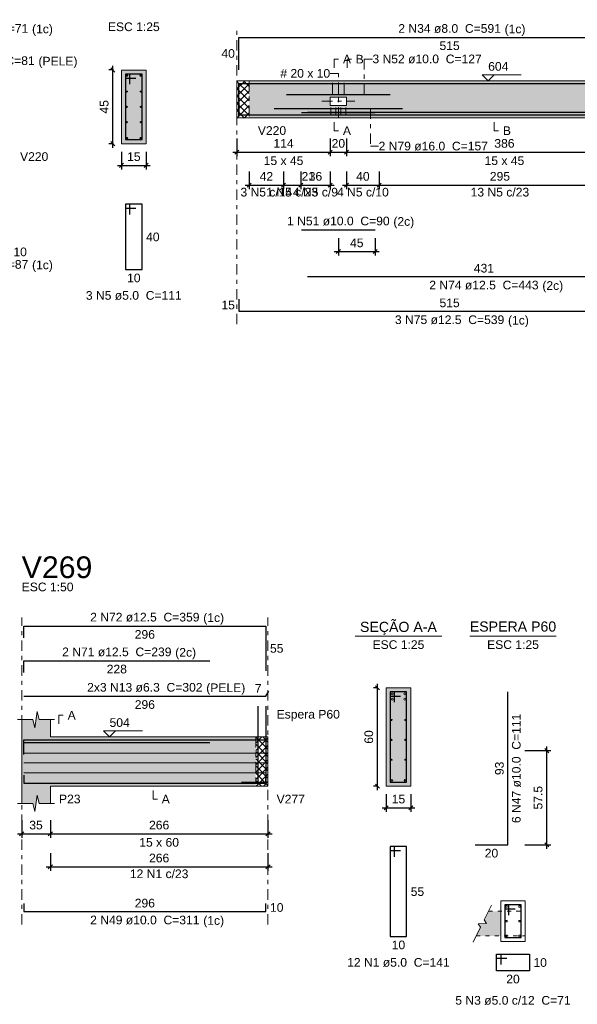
# Model space of a CAD drawing. Header units: millimetres. Extents: x 0 to 119, y 0 to 84.
# Tile 4 of 21: x 16 to 29, y 44 to 68. Entities that reach past the tile are written whole.
import ezdxf

# ---------------------------------------------------------------- set-up
doc = ezdxf.new("R2010")
doc.units = ezdxf.units.MM
doc.header["$MEASUREMENT"] = 0
for name, pattern in [('DASHDOT', [2.54, 1.27, -0.635, 0, -0.635]), ('DOT', [0.635, 0, -0.635]), ('NULL', [0])]:
    doc.linetypes.add(name, pattern=pattern)
doc.layers.get('0').update_dxf_attribs({"lineweight": 18})
for name, color, linetype, lineweight in [('Descrição da armadura', 7, 'Continuous', 0), ('DT-Arm complementar', 5, 'Continuous', 5), ('DT-Barras na forma', 2, 'Continuous', 30), ('DT-Barras no corte', 5, 'Continuous', 5), ('DT-Barras rebatidas', 2, 'Continuous', 30), ('DT-Cotas', 9, 'Continuous', 5), ('DT-Forma', 5, 'Continuous', 5), ('DT-Hachura forma vigas', 254, 'Continuous', 5), ('DT-Hachura intersecção vigas', 9, 'Continuous', 5), ('DT-Hachura seção vigas', 254, 'Continuous', 5), ('DT-Pontilhado', 9, 'DASHDOT', 5), ('DT-Textos', 7, 'Continuous', 5), ('DT-Título', 3, 'Continuous', 20), ('Textos armaduras', 7, 'Continuous', 0)]:
    doc.layers.add(name, color=color, linetype=linetype, lineweight=lineweight)
doc.styles.add('Arial', font='txt')
doc.dimstyles.new('UM_25.000000', dxfattribs={"dimtxt": 0.18, "dimasz": 0.1, "dimexe": 0.1, "dimexo": 0.2, "dimgap": 0, "dimtad": 1, "dimtih": 1, "dimtoh": 1, "dimdec": 1, "dimlfac": 25, "dimzin": 0, "dimdsep": 46, "dimtxsty": 'Standard', "dimcen": 0.09, "dimdle": 0.1, "dimadec": 1, "dimazin": 2, "dimtfac": 1, "dimtdec": 4, "dimtofl": 0, "dimtmove": 0, "dimatfit": 3, "dimfxl": 1, "dimtolj": 1, "dimarcsym": 0})
doc.dimstyles.new('UM_50.000000', dxfattribs={"dimtxt": 0.18, "dimasz": 0.1, "dimexe": 0.1, "dimexo": 0.2, "dimgap": 0, "dimtad": 1, "dimtih": 1, "dimtoh": 1, "dimdec": 1, "dimlfac": 50, "dimzin": 0, "dimdsep": 46, "dimtxsty": 'Standard', "dimcen": 0.09, "dimdle": 0.1, "dimadec": 1, "dimazin": 2, "dimtfac": 1, "dimtdec": 4, "dimtofl": 0, "dimtmove": 0, "dimatfit": 3, "dimfxl": 1, "dimtolj": 1, "dimarcsym": 0})

# ---------------------------------------------------------------- blocks, each defined once
blk = doc.blocks.new('_Oblique')
at = {"color": 0, "linetype": 'ByBlock', "lineweight": -2}
blk.add_line((-0.5, -0.5), (0.5, 0.5), dxfattribs=at)
blk = doc.blocks.new('*D56')
at = {"layer": 'Defpoints', "color": 0}
for p in [(15.86, 48.357), (16.56, 48.357), (16.56, 47.827)]:
    blk.add_point(p, dxfattribs=at)
at = {"layer": 'DT-Cotas', "color": 0, "lineweight": -2}
for p, q in [((15.86, 48.157), (15.86, 47.727)), ((16.56, 48.157), (16.56, 47.727)), ((15.76, 47.827), (16.66, 47.827))]:
    blk.add_line(p, q, dxfattribs=at)
at = {"layer": 'DT-Cotas', "color": 0, "lineweight": -2, "xscale": 0.1, "yscale": 0.1, "zscale": 0.1, "rotation": 180}
blk.add_blockref('_Oblique', (15.86, 47.827), dxfattribs=at)
at = {"layer": 'DT-Cotas', "color": 0, "lineweight": -2, "xscale": 0.1, "yscale": 0.1, "zscale": 0.1}
blk.add_blockref('_Oblique', (16.56, 47.827), dxfattribs=at)
at = {"layer": 'DT-Cotas', "color": 7, "insert": (16.21, 48.039), "char_height": 0.2118, "attachment_point": 5, "rotation": 0.0057, "style": 'Arial'}
blk.add_mtext('\\A1;35', dxfattribs=at)
blk = doc.blocks.new('*D57')
at = {"layer": 'Defpoints', "color": 0}
for p in [(16.56, 48.357), (21.88, 48.357), (21.88, 47.827)]:
    blk.add_point(p, dxfattribs=at)
at = {"layer": 'DT-Cotas', "color": 0, "lineweight": -2}
for p, q in [((16.56, 48.157), (16.56, 47.727)), ((21.88, 48.157), (21.88, 47.727)), ((16.46, 47.827), (21.98, 47.827))]:
    blk.add_line(p, q, dxfattribs=at)
at = {"layer": 'DT-Cotas', "color": 0, "lineweight": -2, "xscale": 0.1, "yscale": 0.1, "zscale": 0.1, "rotation": 180}
blk.add_blockref('_Oblique', (16.56, 47.827), dxfattribs=at)
at = {"layer": 'DT-Cotas', "color": 0, "lineweight": -2, "xscale": 0.1, "yscale": 0.1, "zscale": 0.1}
blk.add_blockref('_Oblique', (21.88, 47.827), dxfattribs=at)
at = {"layer": 'DT-Cotas', "color": 7, "insert": (19.22, 48.039), "char_height": 0.2118, "attachment_point": 5, "rotation": 0.0057, "style": 'Arial'}
blk.add_mtext('\\A1;266', dxfattribs=at)
blk = doc.blocks.new('*D58')
at = {"layer": 'Defpoints', "color": 0}
for p in [(24.558, 51.392), (24.77, 51.392), (24.77, 48.992)]:
    blk.add_point(p, dxfattribs=at)
at = {"layer": 'DT-Cotas', "color": 0, "lineweight": -2}
for p, q in [((24.558, 48.892), (24.558, 51.492)), ((24.57, 51.392), (24.458, 51.392)), ((24.57, 48.992), (24.458, 48.992))]:
    blk.add_line(p, q, dxfattribs=at)
at = {"layer": 'DT-Cotas', "color": 0, "lineweight": -2, "xscale": 0.1, "yscale": 0.1, "zscale": 0.1}
for p, rotation in [((24.558, 51.392), 90), ((24.558, 48.992), 270)]:
    blk.add_blockref('_Oblique', p, dxfattribs=dict(at, rotation=rotation))
at = {"layer": 'DT-Cotas', "color": 7, "insert": (24.346, 50.192), "char_height": 0.2118, "attachment_point": 5, "rotation": 90, "style": 'Arial'}
blk.add_mtext('\\A1;60', dxfattribs=at)
blk = doc.blocks.new('*D59')
at = {"layer": 'Defpoints', "color": 0}
for p in [(24.77, 48.992), (25.37, 48.992), (25.37, 48.463)]:
    blk.add_point(p, dxfattribs=at)
at = {"layer": 'DT-Cotas', "color": 0, "lineweight": -2}
for p, q in [((24.77, 48.792), (24.77, 48.363)), ((25.37, 48.792), (25.37, 48.363)), ((24.67, 48.463), (25.47, 48.463))]:
    blk.add_line(p, q, dxfattribs=at)
at = {"layer": 'DT-Cotas', "color": 0, "lineweight": -2, "xscale": 0.1, "yscale": 0.1, "zscale": 0.1, "rotation": 180}
blk.add_blockref('_Oblique', (24.77, 48.463), dxfattribs=at)
at = {"layer": 'DT-Cotas', "color": 0, "lineweight": -2, "xscale": 0.1, "yscale": 0.1, "zscale": 0.1}
blk.add_blockref('_Oblique', (25.37, 48.463), dxfattribs=at)
at = {"layer": 'DT-Cotas', "color": 7, "insert": (25.07, 48.674), "char_height": 0.2118, "attachment_point": 5, "rotation": 0.0057, "style": 'Arial'}
blk.add_mtext('\\A1;15', dxfattribs=at)
blk = doc.blocks.new('*D60')
at = {"layer": 'Defpoints', "color": 0}
for p in [(16.56, 47.552), (21.88, 47.552), (21.88, 47.022)]:
    blk.add_point(p, dxfattribs=at)
at = {"layer": 'DT-Cotas', "color": 0, "lineweight": -2}
for p, q in [((16.56, 47.352), (16.56, 46.922)), ((21.88, 47.352), (21.88, 46.922)), ((16.46, 47.022), (21.98, 47.022))]:
    blk.add_line(p, q, dxfattribs=at)
at = {"layer": 'DT-Cotas', "color": 0, "lineweight": -2, "xscale": 0.1, "yscale": 0.1, "zscale": 0.1, "rotation": 180}
blk.add_blockref('_Oblique', (16.56, 47.022), dxfattribs=at)
at = {"layer": 'DT-Cotas', "color": 0, "lineweight": -2, "xscale": 0.1, "yscale": 0.1, "zscale": 0.1}
blk.add_blockref('_Oblique', (21.88, 47.022), dxfattribs=at)
at = {"layer": 'DT-Cotas', "color": 7, "insert": (19.22, 47.234), "char_height": 0.2118, "attachment_point": 5, "rotation": 0.0057, "style": 'Arial'}
blk.add_mtext('\\A1;266', dxfattribs=at)
blk = doc.blocks.new('*D61')
at = {"layer": 'Defpoints', "color": 0}
for p in [(27.956, 49.858), (28.697, 49.858), (27.956, 47.558)]:
    blk.add_point(p, dxfattribs=at)
at = {"layer": 'DT-Cotas', "color": 0, "lineweight": -2}
for p, q in [((28.156, 49.858), (28.797, 49.858)), ((28.697, 47.458), (28.697, 49.958)), ((28.156, 47.558), (28.797, 47.558))]:
    blk.add_line(p, q, dxfattribs=at)
at = {"layer": 'DT-Cotas', "color": 0, "lineweight": -2, "xscale": 0.1, "yscale": 0.1, "zscale": 0.1}
for p, rotation in [((28.697, 49.858), 90), ((28.697, 47.558), 270)]:
    blk.add_blockref('_Oblique', p, dxfattribs=dict(at, rotation=rotation))
at = {"layer": 'DT-Cotas', "color": 7, "insert": (28.485, 48.708), "char_height": 0.2118, "attachment_point": 5, "rotation": 90, "style": 'Arial'}
blk.add_mtext('\\A1;57.5', dxfattribs=at)
blk = doc.blocks.new('*D94')
at = {"layer": 'Defpoints', "color": 0}
for p in [(18.089, 66.485), (18.301, 66.485), (18.301, 64.685)]:
    blk.add_point(p, dxfattribs=at)
at = {"layer": 'DT-Cotas', "color": 0, "lineweight": -2}
for p, q in [((18.101, 66.485), (17.989, 66.485)), ((18.089, 64.585), (18.089, 66.585)), ((18.101, 64.685), (17.989, 64.685))]:
    blk.add_line(p, q, dxfattribs=at)
at = {"layer": 'DT-Cotas', "color": 0, "lineweight": -2, "xscale": 0.1, "yscale": 0.1, "zscale": 0.1}
for p, rotation in [((18.089, 66.485), 90), ((18.089, 64.685), 270)]:
    blk.add_blockref('_Oblique', p, dxfattribs=dict(at, rotation=rotation))
at = {"layer": 'DT-Cotas', "color": 7, "insert": (17.877, 65.585), "char_height": 0.2118, "attachment_point": 5, "rotation": 90, "style": 'Arial'}
blk.add_mtext('\\A1;45', dxfattribs=at)
blk = doc.blocks.new('*D95')
at = {"layer": 'Defpoints', "color": 0}
for p in [(18.301, 64.685), (18.901, 64.685), (18.901, 64.155)]:
    blk.add_point(p, dxfattribs=at)
at = {"layer": 'DT-Cotas', "color": 0, "lineweight": -2}
for p, q in [((18.301, 64.485), (18.301, 64.055)), ((18.901, 64.485), (18.901, 64.055)), ((18.201, 64.155), (19.001, 64.155))]:
    blk.add_line(p, q, dxfattribs=at)
at = {"layer": 'DT-Cotas', "color": 0, "lineweight": -2, "xscale": 0.1, "yscale": 0.1, "zscale": 0.1, "rotation": 180}
blk.add_blockref('_Oblique', (18.301, 64.155), dxfattribs=at)
at = {"layer": 'DT-Cotas', "color": 0, "lineweight": -2, "xscale": 0.1, "yscale": 0.1, "zscale": 0.1}
blk.add_blockref('_Oblique', (18.901, 64.155), dxfattribs=at)
at = {"layer": 'DT-Cotas', "color": 7, "insert": (18.601, 64.367), "char_height": 0.2118, "attachment_point": 5, "rotation": 0.0057, "style": 'Arial'}
blk.add_mtext('\\A1;15', dxfattribs=at)
blk = doc.blocks.new('*D97')
at = {"layer": 'Defpoints', "color": 0}
for p in [(21.121, 65.008), (23.401, 65.008), (23.401, 64.479)]:
    blk.add_point(p, dxfattribs=at)
at = {"layer": 'DT-Cotas', "color": 0, "lineweight": -2}
for p, q in [((21.121, 64.808), (21.121, 64.379)), ((23.401, 64.808), (23.401, 64.379)), ((21.021, 64.479), (23.501, 64.479))]:
    blk.add_line(p, q, dxfattribs=at)
at = {"layer": 'DT-Cotas', "color": 0, "lineweight": -2, "xscale": 0.1, "yscale": 0.1, "zscale": 0.1, "rotation": 180}
blk.add_blockref('_Oblique', (21.121, 64.479), dxfattribs=at)
at = {"layer": 'DT-Cotas', "color": 0, "lineweight": -2, "xscale": 0.1, "yscale": 0.1, "zscale": 0.1}
blk.add_blockref('_Oblique', (23.401, 64.479), dxfattribs=at)
at = {"layer": 'DT-Cotas', "color": 7, "insert": (22.261, 64.691), "char_height": 0.2118, "attachment_point": 5, "rotation": 0.0057, "style": 'Arial'}
blk.add_mtext('\\A1;114', dxfattribs=at)
blk = doc.blocks.new('*D98')
at = {"layer": 'Defpoints', "color": 0}
for p in [(23.401, 65.008), (23.801, 65.008), (23.801, 64.479)]:
    blk.add_point(p, dxfattribs=at)
at = {"layer": 'DT-Cotas', "color": 0, "lineweight": -2}
for p, q in [((23.401, 64.808), (23.401, 64.379)), ((23.801, 64.808), (23.801, 64.379)), ((23.301, 64.479), (23.901, 64.479))]:
    blk.add_line(p, q, dxfattribs=at)
at = {"layer": 'DT-Cotas', "color": 0, "lineweight": -2, "xscale": 0.1, "yscale": 0.1, "zscale": 0.1, "rotation": 180}
blk.add_blockref('_Oblique', (23.401, 64.479), dxfattribs=at)
at = {"layer": 'DT-Cotas', "color": 0, "lineweight": -2, "xscale": 0.1, "yscale": 0.1, "zscale": 0.1}
blk.add_blockref('_Oblique', (23.801, 64.479), dxfattribs=at)
at = {"layer": 'DT-Cotas', "color": 7, "insert": (23.601, 64.691), "char_height": 0.2118, "attachment_point": 5, "rotation": 0.0057, "style": 'Arial'}
blk.add_mtext('\\A1;20', dxfattribs=at)
blk = doc.blocks.new('*D99')
at = {"layer": 'Defpoints', "color": 0}
for p in [(23.801, 65.008), (31.521, 65.008), (31.521, 64.479)]:
    blk.add_point(p, dxfattribs=at)
at = {"layer": 'DT-Cotas', "color": 0, "lineweight": -2}
for p, q in [((23.801, 64.808), (23.801, 64.379)), ((31.521, 64.808), (31.521, 64.379)), ((23.701, 64.479), (31.621, 64.479))]:
    blk.add_line(p, q, dxfattribs=at)
at = {"layer": 'DT-Cotas', "color": 0, "lineweight": -2, "xscale": 0.1, "yscale": 0.1, "zscale": 0.1, "rotation": 180}
blk.add_blockref('_Oblique', (23.801, 64.479), dxfattribs=at)
at = {"layer": 'DT-Cotas', "color": 0, "lineweight": -2, "xscale": 0.1, "yscale": 0.1, "zscale": 0.1}
blk.add_blockref('_Oblique', (31.521, 64.479), dxfattribs=at)
at = {"layer": 'DT-Cotas', "color": 7, "insert": (27.661, 64.691), "char_height": 0.2118, "attachment_point": 5, "rotation": 0.0057, "style": 'Arial'}
blk.add_mtext('\\A1;386', dxfattribs=at)
blk = doc.blocks.new('*D100')
at = {"layer": 'Defpoints', "color": 0}
for p in [(23.601, 62.579), (24.501, 62.579), (24.501, 62.05)]:
    blk.add_point(p, dxfattribs=at)
at = {"layer": 'DT-Cotas', "color": 0, "lineweight": -2}
for p, q in [((23.601, 62.379), (23.601, 61.95)), ((24.501, 62.379), (24.501, 61.95)), ((23.501, 62.05), (24.601, 62.05))]:
    blk.add_line(p, q, dxfattribs=at)
at = {"layer": 'DT-Cotas', "color": 0, "lineweight": -2, "xscale": 0.1, "yscale": 0.1, "zscale": 0.1, "rotation": 180}
blk.add_blockref('_Oblique', (23.601, 62.05), dxfattribs=at)
at = {"layer": 'DT-Cotas', "color": 0, "lineweight": -2, "xscale": 0.1, "yscale": 0.1, "zscale": 0.1}
blk.add_blockref('_Oblique', (24.501, 62.05), dxfattribs=at)
at = {"layer": 'DT-Cotas', "color": 7, "insert": (24.051, 62.261), "char_height": 0.2118, "attachment_point": 5, "rotation": 0.0057, "style": 'Arial'}
blk.add_mtext('\\A1;45', dxfattribs=at)
blk = doc.blocks.new('*D108')
at = {"layer": 'Defpoints', "color": 0}
for p in [(21.421, 64.203), (22.261, 64.203), (22.261, 63.674)]:
    blk.add_point(p, dxfattribs=at)
at = {"layer": 'DT-Cotas', "color": 0, "lineweight": -2}
for p, q in [((21.421, 64.003), (21.421, 63.574)), ((22.261, 64.003), (22.261, 63.574)), ((21.321, 63.674), (22.361, 63.674))]:
    blk.add_line(p, q, dxfattribs=at)
at = {"layer": 'DT-Cotas', "color": 0, "lineweight": -2, "xscale": 0.1, "yscale": 0.1, "zscale": 0.1, "rotation": 180}
blk.add_blockref('_Oblique', (21.421, 63.674), dxfattribs=at)
at = {"layer": 'DT-Cotas', "color": 0, "lineweight": -2, "xscale": 0.1, "yscale": 0.1, "zscale": 0.1}
blk.add_blockref('_Oblique', (22.261, 63.674), dxfattribs=at)
at = {"layer": 'DT-Cotas', "color": 7, "insert": (21.841, 63.886), "char_height": 0.2118, "attachment_point": 5, "rotation": 0.0057, "style": 'Arial'}
blk.add_mtext('\\A1;42', dxfattribs=at)
blk = doc.blocks.new('*D109')
at = {"layer": 'Defpoints', "color": 0}
for p in [(22.681, 64.203), (23.401, 64.203), (23.401, 63.674)]:
    blk.add_point(p, dxfattribs=at)
at = {"layer": 'DT-Cotas', "color": 0, "lineweight": -2}
for p, q in [((22.681, 64.003), (22.681, 63.574)), ((23.401, 64.003), (23.401, 63.574)), ((22.581, 63.674), (23.501, 63.674))]:
    blk.add_line(p, q, dxfattribs=at)
at = {"layer": 'DT-Cotas', "color": 0, "lineweight": -2, "xscale": 0.1, "yscale": 0.1, "zscale": 0.1, "rotation": 180}
blk.add_blockref('_Oblique', (22.681, 63.674), dxfattribs=at)
at = {"layer": 'DT-Cotas', "color": 0, "lineweight": -2, "xscale": 0.1, "yscale": 0.1, "zscale": 0.1}
blk.add_blockref('_Oblique', (23.401, 63.674), dxfattribs=at)
at = {"layer": 'DT-Cotas', "color": 7, "insert": (23.041, 63.886), "char_height": 0.2118, "attachment_point": 5, "rotation": 0.0057, "style": 'Arial'}
blk.add_mtext('\\A1;36', dxfattribs=at)
blk = doc.blocks.new('*D110')
at = {"layer": 'Defpoints', "color": 0}
for p in [(22.261, 64.203), (22.681, 64.203), (22.681, 63.674)]:
    blk.add_point(p, dxfattribs=at)
at = {"layer": 'DT-Cotas', "color": 0, "lineweight": -2}
for p, q in [((22.261, 64.003), (22.261, 63.574)), ((22.681, 64.003), (22.681, 63.574)), ((22.161, 63.674), (22.781, 63.674))]:
    blk.add_line(p, q, dxfattribs=at)
at = {"layer": 'DT-Cotas', "color": 0, "lineweight": -2, "xscale": 0.1, "yscale": 0.1, "zscale": 0.1, "rotation": 180}
blk.add_blockref('_Oblique', (22.261, 63.674), dxfattribs=at)
at = {"layer": 'DT-Cotas', "color": 0, "lineweight": -2, "xscale": 0.1, "yscale": 0.1, "zscale": 0.1}
blk.add_blockref('_Oblique', (22.681, 63.674), dxfattribs=at)
at = {"layer": 'DT-Cotas', "color": 7, "insert": (22.866, 63.886), "char_height": 0.2118, "attachment_point": 5, "rotation": 0.0057, "style": 'Arial'}
blk.add_mtext('\\A1;21', dxfattribs=at)
blk = doc.blocks.new('*D111')
at = {"layer": 'Defpoints', "color": 0}
for p in [(23.801, 64.203), (24.601, 64.203), (24.601, 63.674)]:
    blk.add_point(p, dxfattribs=at)
at = {"layer": 'DT-Cotas', "color": 0, "lineweight": -2}
for p, q in [((23.801, 64.003), (23.801, 63.574)), ((24.601, 64.003), (24.601, 63.574)), ((23.701, 63.674), (24.701, 63.674))]:
    blk.add_line(p, q, dxfattribs=at)
at = {"layer": 'DT-Cotas', "color": 0, "lineweight": -2, "xscale": 0.1, "yscale": 0.1, "zscale": 0.1, "rotation": 180}
blk.add_blockref('_Oblique', (23.801, 63.674), dxfattribs=at)
at = {"layer": 'DT-Cotas', "color": 0, "lineweight": -2, "xscale": 0.1, "yscale": 0.1, "zscale": 0.1}
blk.add_blockref('_Oblique', (24.601, 63.674), dxfattribs=at)
at = {"layer": 'DT-Cotas', "color": 7, "insert": (24.201, 63.886), "char_height": 0.2118, "attachment_point": 5, "rotation": 0.0057, "style": 'Arial'}
blk.add_mtext('\\A1;40', dxfattribs=at)
blk = doc.blocks.new('*D113')
at = {"layer": 'Defpoints', "color": 0}
for p in [(24.601, 64.203), (30.501, 64.203), (30.501, 63.674)]:
    blk.add_point(p, dxfattribs=at)
at = {"layer": 'DT-Cotas', "color": 0, "lineweight": -2}
for p, q in [((24.601, 64.003), (24.601, 63.574)), ((30.501, 64.003), (30.501, 63.574)), ((24.501, 63.674), (30.601, 63.674))]:
    blk.add_line(p, q, dxfattribs=at)
at = {"layer": 'DT-Cotas', "color": 0, "lineweight": -2, "xscale": 0.1, "yscale": 0.1, "zscale": 0.1, "rotation": 180}
blk.add_blockref('_Oblique', (24.601, 63.674), dxfattribs=at)
at = {"layer": 'DT-Cotas', "color": 0, "lineweight": -2, "xscale": 0.1, "yscale": 0.1, "zscale": 0.1}
blk.add_blockref('_Oblique', (30.501, 63.674), dxfattribs=at)
at = {"layer": 'DT-Cotas', "color": 7, "insert": (27.551, 63.886), "char_height": 0.2118, "attachment_point": 5, "rotation": 0.0057, "style": 'Arial'}
blk.add_mtext('\\A1;295', dxfattribs=at)

msp = doc.modelspace()

# ---------------------------------------------------------------- hatches: boundary and pattern name
at = {"layer": 'DT-Hachura forma vigas', "linetype": 'Continuous'}
h = msp.add_hatch(color=254, dxfattribs=at)
h.paths.add_polyline_path([(21.4206, 65.3201), (31.2206, 65.3201), (31.2206, 66.2201), (21.4206, 66.2201), (21.4206, 65.3201)])
h.paths.add_polyline_path([(23.8006, 65.8201), (23.4006, 65.8201), (23.4006, 65.6201), (23.8006, 65.6201), (23.8006, 65.8201)], flags=0)
msp.add_hatch(color=254, dxfattribs=at).paths.add_polyline_path([(16.5599, 48.9921), (21.5799, 48.9921), (21.5799, 50.1921), (16.5599, 50.1921), (16.5599, 50.6157), (16.2849, 50.6157), (16.2349, 50.8157), (16.1849, 50.4157), (16.1349, 50.6157), (15.8599, 50.6157), (15.8599, 50.1921), (15.8599, 48.9921), (15.8599, 48.5685), (16.1349, 48.5685), (16.1849, 48.3685), (16.2349, 48.7685), (16.2849, 48.5685), (16.5599, 48.5685), (16.5599, 48.9921)])
at = {"layer": 'DT-Hachura intersecção vigas', "linetype": 'Continuous'}
h = msp.add_hatch(dxfattribs=at)
h.set_pattern_fill('ANSI37', color=9, style=0)
h.paths.add_polyline_path([(21.1206, 65.3201), (21.4206, 65.3201), (21.4206, 66.2201), (21.1206, 66.2201), (21.1206, 65.3201)])
h = msp.add_hatch(dxfattribs=at)
h.set_pattern_fill('ANSI37', color=9, style=0)
h.paths.add_polyline_path([(21.5799, 48.9921), (21.8799, 48.9921), (21.8799, 50.1921), (21.5799, 50.1921), (21.5799, 48.9921)])
at = {"layer": 'DT-Hachura seção vigas', "linetype": 'Continuous'}
for points in [[(18.3011, 64.6847), (18.3011, 64.6847), (18.9011, 64.6847), (18.9011, 66.4847), (18.3011, 66.4847), (18.3011, 64.6847)], [(24.7698, 48.9921), (24.7698, 48.9921), (25.3698, 48.9921), (25.3698, 51.3921), (24.7698, 51.3921), (24.7698, 48.9921)]]:
    msp.add_hatch(color=254, dxfattribs=at).paths.add_polyline_path(points)
h = msp.add_hatch(color=254, dxfattribs=at)
h.paths.add_polyline_path([(26.9705, 45.3333), (28.1705, 45.3333), (28.1705, 45.9333), (27.2705, 45.9333), (27.1655, 45.7233), (27.2209, 45.6393), (27.0201, 45.6273), (27.0755, 45.5433), (26.9705, 45.3333)])
h.paths.add_polyline_path([(28.1705, 45.9333), (27.5705, 45.9333), (27.5705, 45.3333), (28.1705, 45.3333), (28.1705, 45.9333)], flags=0)

# ---------------------------------------------------------------- linework, layer by layer
at = {"layer": 'DT-Arm complementar'}
for p, q in [((23.4606, 66.1701), (23.4606, 65.8701)), ((23.6006, 66.1701), (23.6006, 65.8701)), ((23.7406, 66.1701), (23.7406, 65.8701)), ((23.4206, 65.5701), (23.4206, 65.3701)), ((23.5406, 65.5701), (23.5406, 65.3701)), ((23.6606, 65.5701), (23.6606, 65.3701)), ((23.7806, 65.5701), (23.7806, 65.3701)), ((15.9099, 49.7996), (21.8299, 49.7996)), ((15.9099, 49.5571), (21.8299, 49.5571)), ((15.9099, 49.3146), (21.8299, 49.3146))]:
    msp.add_line(p, q, dxfattribs=at)
at = {"layer": 'DT-Barras na forma'}
for p, q in [((18.5011, 66.3847), (18.4011, 66.3847)), ((18.4011, 66.3847), (18.4011, 64.7847)), ((18.8011, 66.3847), (18.4011, 66.3847)), ((18.4011, 66.3847), (18.4011, 66.2847)), ((18.5011, 66.1347), (18.5011, 66.3847)), ((18.8011, 64.7847), (18.8011, 66.3847)), ((18.4011, 66.2847), (18.6511, 66.2847)), ((18.4011, 64.7847), (18.8011, 64.7847)), ((24.9698, 51.2921), (24.8698, 51.2921)), ((24.8698, 51.2921), (24.8698, 49.0921)), ((25.2698, 51.2921), (24.8698, 51.2921)), ((24.8698, 51.2921), (24.8698, 51.1921)), ((24.9698, 51.0421), (24.9698, 51.2921)), ((25.2698, 49.0921), (25.2698, 51.2921)), ((24.8698, 51.1921), (25.1198, 51.1921)), ((24.8698, 49.0921), (25.2698, 49.0921))]:
    msp.add_line(p, q, dxfattribs=at)
for points in [[(21.1706, 65.3621), (21.1706, 66.1521), (31.4706, 66.1521), (31.4706, 65.3621)], [(21.1706, 65.6926), (21.1706, 65.3926), (31.4706, 65.3926), (31.4706, 65.6926)], [(22.3334, 65.8901), (24.8677, 65.8901)], [(22.8488, 65.4576), (31.4706, 65.4576), (31.4706, 65.7576)], [(22.0332, 65.5441), (25.168, 65.5441)], [(22.7006, 65.4501), (24.5006, 65.4501)], [(21.6299, 50.9453), (21.6299, 49.0781), (21.2299, 49.0781)], [(21.8299, 50.9453), (21.8299, 49.0781), (21.4299, 49.0781)], [(15.9099, 49.8321), (15.9099, 50.1196), (21.8299, 50.1196), (21.8299, 49.0296)], [(15.9099, 49.7671), (15.9099, 50.0546), (20.4599, 50.0546)], [(15.9099, 49.2621), (15.9099, 49.0621), (21.8299, 49.0621), (21.8299, 49.2621)], [(27.7705, 45.8429), (27.7705, 46.0929), (27.6705, 46.0929), (27.6705, 45.2929), (28.0705, 45.2929), (28.0705, 46.0929), (27.6705, 46.0929), (27.6705, 45.9929), (27.9205, 45.9929)]]:
    msp.add_lwpolyline(points, dxfattribs=at)
at = {"layer": 'DT-Barras no corte'}
for centre, radius in [((18.4371, 66.3487), 0.016), ((18.7651, 66.3487), 0.016), ((18.4337, 65.9587), 0.0126), ((18.7685, 65.9587), 0.0126), ((18.4337, 65.5847), 0.0126), ((18.7685, 65.5847), 0.0126), ((18.4337, 65.2107), 0.0126), ((18.7685, 65.2107), 0.0126), ((18.4371, 64.8207), 0.016), ((18.7651, 64.8207), 0.016), ((24.9148, 51.2471), 0.025), ((25.2248, 51.2471), 0.025), ((24.9148, 51.1171), 0.025), ((25.2248, 51.1171), 0.025), ((24.9024, 50.6071), 0.0126), ((25.2372, 50.6071), 0.0126), ((24.9024, 50.1221), 0.0126), ((25.2372, 50.1221), 0.0126), ((24.9024, 49.6371), 0.0126), ((25.2372, 49.6371), 0.0126), ((24.9098, 49.1321), 0.02), ((25.2298, 49.1321), 0.02), ((27.7105, 46.0529), 0.02), ((28.0305, 46.0529), 0.02), ((27.7105, 45.6929), 0.02), ((28.0305, 45.6929), 0.02), ((27.7105, 45.3329), 0.02), ((28.0305, 45.3329), 0.02)]:
    msp.add_circle(centre, radius, dxfattribs=at)
at = {"layer": 'DT-Barras rebatidas'}
for points in [[(21.1706, 66.4917), (21.1706, 67.2817), (31.4706, 67.2817), (31.4706, 66.4917)], [(18.5011, 62.958), (18.5011, 63.208), (18.4011, 63.208), (18.4011, 61.608), (18.8011, 61.608), (18.8011, 63.208), (18.4011, 63.208), (18.4011, 63.108), (18.6511, 63.108)], [(22.7006, 62.579), (24.5006, 62.579)], [(22.8488, 61.4378), (31.4706, 61.4378), (31.4706, 61.7378)], [(21.1706, 60.8906), (21.1706, 60.5906), (31.4706, 60.5906), (31.4706, 60.8906)], [(15.9099, 52.6138), (15.9099, 52.9013), (21.8299, 52.9013), (21.8299, 51.8113)], [(15.9099, 51.7666), (15.9099, 52.0541), (20.4599, 52.0541)], [(15.9099, 51.1876), (21.8299, 51.1876), (21.9024, 51.3131)], [(26.944, 47.5578), (27.744, 47.5578), (27.744, 51.2921)], [(24.9698, 47.2654), (24.9698, 47.5154), (24.8698, 47.5154), (24.8698, 45.3154), (25.2698, 45.3154), (25.2698, 47.5154), (24.8698, 47.5154), (24.8698, 47.4154), (25.1198, 47.4154)], [(15.9099, 46.1275), (15.9099, 45.9275), (21.8299, 45.9275), (21.8299, 46.1275)], [(27.7205, 44.7833), (27.4705, 44.7833), (27.4705, 44.8833), (28.2705, 44.8833), (28.2705, 44.4833), (27.4705, 44.4833), (27.4705, 44.8833), (27.5705, 44.8833), (27.5705, 44.6333)]]:
    msp.add_lwpolyline(points, dxfattribs=at)
at = {"layer": 'DT-Forma'}
for p, q in [((18.9011, 66.4847), (18.3011, 66.4847)), ((18.3011, 66.4847), (18.3011, 64.6847)), ((18.9011, 64.6847), (18.9011, 66.4847)), ((21.1206, 66.2201), (21.4206, 66.2201)), ((21.4206, 66.2201), (31.2206, 66.2201)), ((21.1206, 65.3201), (21.4206, 65.3201)), ((21.4206, 65.3201), (31.2206, 65.3201)), ((18.3011, 64.6847), (18.9011, 64.6847)), ((25.3698, 51.3921), (24.7698, 51.3921)), ((24.7698, 51.3921), (24.7698, 48.9921)), ((25.3698, 48.9921), (25.3698, 51.3921)), ((16.1849, 50.4157), (16.2349, 50.8157)), ((16.2349, 50.8157), (16.2849, 50.6157)), ((15.7599, 50.6157), (16.1349, 50.6157)), ((15.8599, 50.1921), (15.8599, 50.6157)), ((16.1349, 50.6157), (16.1849, 50.4157)), ((16.2849, 50.6157), (16.6599, 50.6157)), ((16.5599, 50.6157), (16.5599, 50.1921)), ((16.5599, 50.1921), (21.5799, 50.1921)), ((21.5799, 50.1921), (21.8799, 50.1921)), ((15.8599, 48.9921), (15.8599, 48.5685)), ((16.5599, 48.5685), (16.5599, 48.9921)), ((16.5599, 48.9921), (21.5799, 48.9921)), ((21.5799, 48.9921), (21.8799, 48.9921)), ((24.7698, 48.9921), (25.3698, 48.9921)), ((16.1849, 48.3685), (16.2349, 48.7685)), ((16.2349, 48.7685), (16.2849, 48.5685)), ((15.7599, 48.5685), (16.1349, 48.5685)), ((16.1349, 48.5685), (16.1849, 48.3685)), ((16.2849, 48.5685), (16.6599, 48.5685))]:
    msp.add_line(p, q, dxfattribs=at)
at = {"layer": 'DT-Forma', "linetype": 'Continuous'}
for p, q in [((21.1206, 65.3201), (21.1206, 66.2201)), ((15.8599, 48.9921), (15.8599, 50.1921)), ((21.8799, 50.1921), (21.8799, 48.9921))]:
    msp.add_line(p, q, dxfattribs=at)
at = {"layer": 'DT-Forma'}
for points in [[(23.6006, 65.8201), (23.4006, 65.8201), (23.4006, 65.6201), (23.8006, 65.6201), (23.8006, 65.8201), (23.6006, 65.8201)], [(27.5705, 45.1929), (28.1705, 45.1929), (28.1705, 46.1929), (27.5705, 46.1929), (27.5705, 45.1929)]]:
    msp.add_lwpolyline(points, close=True, dxfattribs=at)
msp.add_lwpolyline([(26.8955, 45.1833), (27.0755, 45.5433), (27.0201, 45.6273), (27.221, 45.6394), (27.1655, 45.7233), (27.3455, 46.0833)], dxfattribs=at)
at = {"layer": 'DT-Forma', "linetype": 'DOT', "ltscale": 0.2}
for points in [[(27.2705, 45.9333), (28.1705, 45.9333)], [(28.1705, 45.3333), (28.1705, 45.9333)], [(26.9705, 45.3333), (28.1705, 45.3333)]]:
    msp.add_lwpolyline(points, dxfattribs=at)
at = {"layer": 'DT-Pontilhado', "ltscale": 0.2}
for p, q in [((21.1206, 60.2729), (21.1206, 67.4935)), ((24.2342, 65.8901), (24.2342, 66.7496)), ((24.2342, 66.7496), (24.4342, 66.7496)), ((23.6006, 66.4001), (23.4006, 66.4001)), ((23.6006, 65.3201), (23.6006, 66.4001)), ((21.4206, 66.2201), (21.4206, 65.3201)), ((23.2006, 65.7201), (24.0006, 65.7201)), ((24.3843, 65.5441), (24.3843, 64.6211)), ((24.3843, 64.6211), (24.5843, 64.6211)), ((15.8599, 45.6098), (15.8599, 53.1131)), ((21.8799, 45.6098), (21.8799, 53.1131)), ((21.5799, 50.1921), (21.5799, 48.9921))]:
    msp.add_line(p, q, dxfattribs=at)
at = {"layer": 'DT-Textos'}
for p, q in [((24.0108, 52.657), (26.1288, 52.657)), ((26.8115, 52.657), (28.9295, 52.657))]:
    msp.add_line(p, q, dxfattribs=at)
for points in [[(23.5006, 66.5378), (23.5006, 66.7496), (23.6065, 66.7496)], [(23.8124, 66.5378), (23.8124, 66.7496), (23.9183, 66.7496)], [(27.412, 66.3683), (27.2637, 66.2201), (27.1154, 66.3683), (28.0685, 66.3683)], [(23.5006, 65.2142), (23.5006, 65.0024), (23.6065, 65.0024)], [(27.4106, 65.2142), (27.4106, 65.0024), (27.5165, 65.0024)], [(16.7717, 50.5098), (16.7717, 50.7216), (16.8776, 50.7216)], [(18.1559, 50.3404), (18.0077, 50.1921), (17.8594, 50.3404), (18.8125, 50.3404)], [(19.0699, 48.8862), (19.0699, 48.6744), (19.1758, 48.6744)]]:
    msp.add_lwpolyline(points, dxfattribs=at)

# ---------------------------------------------------------------- texts
at = {"layer": 'Descrição da armadura', "linetype": 'NULL', "char_height": 0.2118, "line_spacing_factor": 0.9, "style": 'Arial'}
for s, insert, width, attachment_point in [('2 N32 ø8.0  C=71', (14.8496, 67.388), 4.594404, 8), ('2 N34 ø8.0  C=591', (26.3207, 67.388), 4.916973, 8), ('2x3 N14 ø6.3  C=81', (14.8496, 66.601), 5.206973, 8), ('3 N52 ø10.0  C=127', (24.4337, 66.644), 5.239541, 7), ('2 N79 ø16.0  C=157', (24.5847, 64.515), 5.239541, 7), ('3 N5 c/14', (21.8406, 63.3922), 2.482559, 8), ('1 N5 c/23', (22.4706, 63.3922), 2.482559, 8), ('4 N5 c/9', (23.0406, 63.3922), 2.15999, 8), ('4 N5 c/10', (24.2006, 63.3922), 2.482559, 8), ('13 N5 c/23', (27.5506, 63.3922), 2.805127, 8), ('1 N51 ø10.0  C=90', (23.6007, 62.685), 4.916973, 8), ('2 N33 ø8.0  C=87', (14.8496, 61.624), 4.594404, 8), ('2 N74 ø12.5  C=443', (27.1597, 61.12), 5.239541, 8), ('3 N5 ø5.0  C=111', (18.6006, 60.867), 4.594404, 8), ('3 N75 ø12.5  C=539', (26.3207, 60.273), 5.239541, 8), ('2 N72 ø12.5  C=359', (18.8701, 53.0076), 5.239541, 8), ('2 N71 ø12.5  C=239', (18.1851, 52.1596), 5.239541, 8), ('2x3 N13 ø6.3  C=302', (18.8701, 51.2936), 5.529541, 8), ('12 N1 c/23', (19.2199, 46.7407), 2.805127, 8), ('2 N49 ø10.0  C=311', (18.8701, 45.6096), 5.239541, 8), ('12 N1 ø5.0  C=141', (25.0701, 44.5746), 4.916973, 8), ('5 N3 ø5.0 c/12  C=71', (27.8701, 43.6476), 5.529258, 8)]:
    msp.add_mtext(s, dxfattribs=dict(at, insert=insert, width=width, attachment_point=attachment_point))
at = {"layer": 'Descrição da armadura', "linetype": 'NULL', "insert": (28.0622, 49.4247), "char_height": 0.2118, "width": 5.239541, "attachment_point": 8, "rotation": 90.00021, "line_spacing_factor": 0.9, "style": 'Arial'}
msp.add_mtext('6 N47 ø10.0  C=111', dxfattribs=at)
at = {"layer": 'DT-Textos', "linetype": 'NULL', "line_spacing_factor": 0.798, "style": 'Arial'}
for s, insert, char_height, width, attachment_point in [('(1c)', (16.1126, 67.3181), 0.2118, 0.998857, 7), ('ESC 1:25', (18.6006, 67.432), 0.2118, 2.482559, 8), ('(1c)', (27.6657, 67.3181), 0.2118, 0.998857, 7), ('A', (23.7127, 66.644), 0.2118, 0.386855, 7), ('B', (24.0237, 66.644), 0.2118, 0.386855, 7), ('(PELE)', (16.2696, 66.5311), 0.2118, 1.869424, 7), ('604', (27.2637, 66.464), 0.2118, 0.967705, 7), ('# 20 x 10', (23.4007, 66.294), 0.2118, 2.38627, 9), ('V220', (21.6327, 64.897), 0.2118, 1.354561, 7), ('A', (23.7127, 64.897), 0.2118, 0.386855, 7), ('B', (27.6227, 64.897), 0.2118, 0.386855, 7), ('V220', (15.8196, 64.261), 0.2118, 1.354561, 7), ('15 x 45', (22.2607, 64.161), 0.2118, 1.902559, 8), ('15 x 45', (27.6607, 64.161), 0.2118, 1.902559, 8), ('(2c)', (24.9457, 62.6151), 0.2118, 0.998857, 7), ('(1c)', (16.1126, 61.5541), 0.2118, 0.998857, 7), ('(2c)', (28.5877, 61.0501), 0.2118, 0.998857, 7), ('(1c)', (27.7487, 60.2031), 0.2118, 0.998857, 7), ('ESC 1:50', (15.8601, 53.7486), 0.2118, 2.482559, 7), ('(1c)', (20.2981, 52.9377), 0.2118, 0.998857, 7), ('SEÇÃO A-A', (25.0701, 52.6817), 0.2471, 3.812061, 8), ('ESPERA P60', (27.8701, 52.7632), 0.2471, 4.27998, 8), ('ESC 1:25', (25.0701, 52.3396), 0.2118, 2.482559, 8), ('ESC 1:25', (27.8701, 52.3396), 0.2118, 2.482559, 8), ('(2c)', (19.6131, 52.0897), 0.2118, 0.998857, 7), ('(PELE)', (20.3721, 51.2237), 0.2118, 1.869424, 7), ('A', (16.9831, 50.6156), 0.2118, 0.386855, 7), ('Espera P60', (22.0921, 50.5777), 0.2118, 3.03084, 7), ('504', (18.0081, 50.4356), 0.2118, 0.967705, 7), ('P23', (16.7721, 48.5686), 0.2118, 1.031992, 7), ('A', (19.2821, 48.5686), 0.2118, 0.386855, 7), ('V277', (22.0921, 48.5686), 0.2118, 1.354561, 7), ('15 x 60', (19.2201, 47.5096), 0.2118, 1.902559, 8), ('(1c)', (20.2981, 45.5397), 0.2118, 0.998857, 7)]:
    msp.add_mtext(s, dxfattribs=dict(at, insert=insert, char_height=char_height, width=width, attachment_point=attachment_point))
at = {"layer": 'DT-Título', "linetype": 'NULL', "insert": (15.8601, 54.0664), "char_height": 0.5295, "width": 3.456465, "attachment_point": 7, "line_spacing_factor": 0.798, "style": 'Arial'}
msp.add_mtext('V269', dxfattribs=at)
at = {"layer": 'Textos armaduras', "linetype": 'NULL', "char_height": 0.2118, "line_spacing_factor": 0.9, "style": 'Arial'}
for s, insert, width, attachment_point in [('515', (26.3206, 67.1844), 1.367705, 2), ('40', (21.0706, 66.7808), 1.045137, 9), ('40', (18.9011, 62.5139), 1.045137, 1), ('10', (15.6574, 62.1475), 1.045137, 1), ('431', (27.1597, 61.5351), 1.367705, 8), ('10', (18.6011, 61.5107), 1.045137, 2), ('15', (21.0706, 60.6347), 1.045137, 9), ('515', (26.3206, 60.6879), 1.367705, 8), ('296', (18.8699, 52.804), 1.367705, 2), ('55', (21.9299, 52.4622), 1.045137, 1), ('228', (18.1849, 51.9568), 1.367705, 2), ('7', (21.7233, 51.2735), 0.722568, 9), ('296', (18.8699, 51.0903), 1.367705, 2), ('20', (27.344, 47.4605), 1.045137, 2), ('55', (25.3698, 46.5213), 1.045137, 1), ('296', (18.8699, 46.0248), 1.367705, 8), ('10', (21.9299, 46.1334), 1.045137, 1), ('10', (25.0698, 45.2181), 1.045137, 2), ('10', (28.3705, 44.7892), 1.045137, 1), ('20', (27.8705, 44.386), 1.045137, 2)]:
    msp.add_mtext(s, dxfattribs=dict(at, insert=insert, width=width, attachment_point=attachment_point))
at = {"layer": 'Textos armaduras', "linetype": 'NULL', "insert": (27.6467, 49.425), "char_height": 0.2118, "width": 1.045137, "attachment_point": 8, "rotation": 90.00021, "line_spacing_factor": 0.9, "style": 'Arial'}
msp.add_mtext('93', dxfattribs=at)

# ---------------------------------------------------------------- dimensions: what is measured, and where the dimension line sits
at = {"layer": 'DT-Cotas'}
for base, p1, p2, picture, middle in [((18.0893, 66.4847), (18.3011, 64.6847), (18.3011, 66.4847), '*D94', (17.8775, 65.5847)), ((24.558, 51.3921), (24.7698, 48.9921), (24.7698, 51.3921), '*D58', (24.3462, 50.1921)), ((28.6971, 49.8578), (27.9558, 47.5578), (27.9558, 49.8578), '*D61', (28.4853, 48.7078))]:
    dim = msp.add_linear_dim(base=base, p1=p1, p2=p2, angle=90, dimstyle='UM_25.000000', override={"dimtxt": 0.2118, "dimasz": 0.1, "dimexe": 0.1, "dimexo": 0.2, "dimtad": 1, "dimtih": 0, "dimtoh": 0, "dimdec": 1, "dimlfac": 25, "dimzin": 8, "dimtxsty": 'Arial', "dimblk": 'Oblique', "dimblk1": 'Oblique', "dimblk2": 'Oblique', "dimsah": 1, "dimdle": 0.1, "dimse1": 0, "dimse2": 0, "dimclrt": 7, "dimadec": 1, "dimazin": 3, "dimtmove": 2, "dimldrblk": 'Oblique'}, dxfattribs=at)
    dim.commit()
    dim.dimension.update_dxf_attribs({"geometry": picture, "text_midpoint": middle, "dimtype": 160, "text_rotation": 90})
for base, p1, p2, dimstyle, override, picture, middle in [((23.4006, 64.4788), (21.1206, 65.0083), (23.4006, 65.0083), 'UM_50.000000', {"dimtxt": 0.2118, "dimasz": 0.1, "dimexe": 0.1, "dimexo": 0.2, "dimtad": 1, "dimtih": 0, "dimtoh": 0, "dimdec": 1, "dimlfac": 50, "dimzin": 8, "dimtxsty": 'Arial', "dimblk": 'Oblique', "dimblk1": 'Oblique', "dimblk2": 'Oblique', "dimsah": 1, "dimdle": 0.1, "dimse1": 0, "dimse2": 0, "dimclrt": 7, "dimadec": 1, "dimazin": 3, "dimtmove": 2, "dimldrblk": 'Oblique'}, '*D97', (22.2606, 64.6906)), ((23.8006, 64.4788), (23.4006, 65.0083), (23.8006, 65.0083), 'UM_50.000000', {"dimtxt": 0.2118, "dimasz": 0.1, "dimexe": 0.1, "dimexo": 0.2, "dimtad": 1, "dimtih": 0, "dimtoh": 0, "dimdec": 1, "dimlfac": 50, "dimzin": 8, "dimtxsty": 'Arial', "dimblk": 'Oblique', "dimblk1": 'Oblique', "dimblk2": 'Oblique', "dimsah": 1, "dimdle": 0.1, "dimse1": 0, "dimse2": 0, "dimclrt": 7, "dimadec": 1, "dimazin": 3, "dimtmove": 2, "dimldrblk": 'Oblique'}, '*D98', (23.6006, 64.6906)), ((31.5206, 64.4788), (23.8006, 65.0083), (31.5206, 65.0083), 'UM_50.000000', {"dimtxt": 0.2118, "dimasz": 0.1, "dimexe": 0.1, "dimexo": 0.2, "dimtad": 1, "dimtih": 0, "dimtoh": 0, "dimdec": 1, "dimlfac": 50, "dimzin": 8, "dimtxsty": 'Arial', "dimblk": 'Oblique', "dimblk1": 'Oblique', "dimblk2": 'Oblique', "dimsah": 1, "dimdle": 0.1, "dimse1": 0, "dimse2": 0, "dimclrt": 7, "dimadec": 1, "dimazin": 3, "dimtmove": 2, "dimldrblk": 'Oblique'}, '*D99', (27.6606, 64.6906)), ((18.9011, 64.1552), (18.3011, 64.6847), (18.9011, 64.6847), 'UM_25.000000', {"dimtxt": 0.2118, "dimasz": 0.1, "dimexe": 0.1, "dimexo": 0.2, "dimtad": 1, "dimtih": 0, "dimtoh": 0, "dimdec": 1, "dimlfac": 25, "dimzin": 8, "dimtxsty": 'Arial', "dimblk": 'Oblique', "dimblk1": 'Oblique', "dimblk2": 'Oblique', "dimsah": 1, "dimdle": 0.1, "dimse1": 0, "dimse2": 0, "dimclrt": 7, "dimadec": 1, "dimazin": 3, "dimtmove": 2, "dimldrblk": 'Oblique'}, '*D95', (18.6011, 64.367)), ((22.2606, 63.6739), (21.4206, 64.2034), (22.2606, 64.2034), 'UM_50.000000', {"dimtxt": 0.2118, "dimasz": 0.1, "dimexe": 0.1, "dimexo": 0.2, "dimtad": 1, "dimtih": 0, "dimtoh": 0, "dimdec": 1, "dimlfac": 50, "dimzin": 8, "dimtxsty": 'Arial', "dimblk": 'Oblique', "dimblk1": 'Oblique', "dimblk2": 'Oblique', "dimsah": 1, "dimdle": 0.1, "dimse1": 0, "dimse2": 0, "dimclrt": 7, "dimadec": 1, "dimazin": 3, "dimtmove": 2, "dimldrblk": 'Oblique'}, '*D108', (21.8406, 63.8857)), ((22.6806, 63.6739), (22.2606, 64.2034), (22.6806, 64.2034), 'UM_50.000000', {"dimtxt": 0.2118, "dimasz": 0.1, "dimexe": 0.1, "dimexo": 0.2, "dimtad": 1, "dimtih": 0, "dimtoh": 0, "dimdec": 1, "dimlfac": 50, "dimzin": 8, "dimtxsty": 'Arial', "dimblk": 'Oblique', "dimblk1": 'Oblique', "dimblk2": 'Oblique', "dimsah": 1, "dimdle": 0.1, "dimse1": 0, "dimse2": 0, "dimclrt": 7, "dimadec": 1, "dimazin": 3, "dimtmove": 2, "dimldrblk": 'Oblique'}, '*D110', (22.8659, 63.8857)), ((23.4006, 63.6739), (22.6806, 64.2034), (23.4006, 64.2034), 'UM_50.000000', {"dimtxt": 0.2118, "dimasz": 0.1, "dimexe": 0.1, "dimexo": 0.2, "dimtad": 1, "dimtih": 0, "dimtoh": 0, "dimdec": 1, "dimlfac": 50, "dimzin": 8, "dimtxsty": 'Arial', "dimblk": 'Oblique', "dimblk1": 'Oblique', "dimblk2": 'Oblique', "dimsah": 1, "dimdle": 0.1, "dimse1": 0, "dimse2": 0, "dimclrt": 7, "dimadec": 1, "dimazin": 3, "dimtmove": 2, "dimldrblk": 'Oblique'}, '*D109', (23.0406, 63.8857)), ((24.6006, 63.6739), (23.8006, 64.2034), (24.6006, 64.2034), 'UM_50.000000', {"dimtxt": 0.2118, "dimasz": 0.1, "dimexe": 0.1, "dimexo": 0.2, "dimtad": 1, "dimtih": 0, "dimtoh": 0, "dimdec": 1, "dimlfac": 50, "dimzin": 8, "dimtxsty": 'Arial', "dimblk": 'Oblique', "dimblk1": 'Oblique', "dimblk2": 'Oblique', "dimsah": 1, "dimdle": 0.1, "dimse1": 0, "dimse2": 0, "dimclrt": 7, "dimadec": 1, "dimazin": 3, "dimtmove": 2, "dimldrblk": 'Oblique'}, '*D111', (24.2006, 63.8857)), ((30.5006, 63.6739), (24.6006, 64.2034), (30.5006, 64.2034), 'UM_50.000000', {"dimtxt": 0.2118, "dimasz": 0.1, "dimexe": 0.1, "dimexo": 0.2, "dimtad": 1, "dimtih": 0, "dimtoh": 0, "dimdec": 1, "dimlfac": 50, "dimzin": 8, "dimtxsty": 'Arial', "dimblk": 'Oblique', "dimblk1": 'Oblique', "dimblk2": 'Oblique', "dimsah": 1, "dimdle": 0.1, "dimse1": 0, "dimse2": 0, "dimclrt": 7, "dimadec": 1, "dimazin": 3, "dimtmove": 2, "dimldrblk": 'Oblique'}, '*D113', (27.5506, 63.8857)), ((24.5006, 62.0495), (23.6006, 62.579), (24.5006, 62.579), 'UM_50.000000', {"dimtxt": 0.2118, "dimasz": 0.1, "dimexe": 0.1, "dimexo": 0.2, "dimtad": 1, "dimtih": 0, "dimtoh": 0, "dimdec": 1, "dimlfac": 50, "dimzin": 8, "dimtxsty": 'Arial', "dimblk": 'Oblique', "dimblk1": 'Oblique', "dimblk2": 'Oblique', "dimsah": 1, "dimdle": 0.1, "dimse1": 0, "dimse2": 0, "dimclrt": 7, "dimadec": 1, "dimazin": 3, "dimtmove": 2, "dimldrblk": 'Oblique'}, '*D100', (24.0506, 62.2613)), ((25.3698, 48.4626), (24.7698, 48.9921), (25.3698, 48.9921), 'UM_25.000000', {"dimtxt": 0.2118, "dimasz": 0.1, "dimexe": 0.1, "dimexo": 0.2, "dimtad": 1, "dimtih": 0, "dimtoh": 0, "dimdec": 1, "dimlfac": 25, "dimzin": 8, "dimtxsty": 'Arial', "dimblk": 'Oblique', "dimblk1": 'Oblique', "dimblk2": 'Oblique', "dimsah": 1, "dimdle": 0.1, "dimse1": 0, "dimse2": 0, "dimclrt": 7, "dimadec": 1, "dimazin": 3, "dimtmove": 2, "dimldrblk": 'Oblique'}, '*D59', (25.0698, 48.6744)), ((16.5599, 47.8272), (15.8599, 48.3567), (16.5599, 48.3567), 'UM_50.000000', {"dimtxt": 0.2118, "dimasz": 0.1, "dimexe": 0.1, "dimexo": 0.2, "dimtad": 1, "dimtih": 0, "dimtoh": 0, "dimdec": 1, "dimlfac": 50, "dimzin": 8, "dimtxsty": 'Arial', "dimblk": 'Oblique', "dimblk1": 'Oblique', "dimblk2": 'Oblique', "dimsah": 1, "dimdle": 0.1, "dimse1": 0, "dimse2": 0, "dimclrt": 7, "dimadec": 1, "dimazin": 3, "dimtmove": 2, "dimldrblk": 'Oblique'}, '*D56', (16.2099, 48.039)), ((21.8799, 47.8272), (16.5599, 48.3567), (21.8799, 48.3567), 'UM_50.000000', {"dimtxt": 0.2118, "dimasz": 0.1, "dimexe": 0.1, "dimexo": 0.2, "dimtad": 1, "dimtih": 0, "dimtoh": 0, "dimdec": 1, "dimlfac": 50, "dimzin": 8, "dimtxsty": 'Arial', "dimblk": 'Oblique', "dimblk1": 'Oblique', "dimblk2": 'Oblique', "dimsah": 1, "dimdle": 0.1, "dimse1": 0, "dimse2": 0, "dimclrt": 7, "dimadec": 1, "dimazin": 3, "dimtmove": 2, "dimldrblk": 'Oblique'}, '*D57', (19.2199, 48.039)), ((21.8799, 47.0224), (16.5599, 47.5519), (21.8799, 47.5519), 'UM_50.000000', {"dimtxt": 0.2118, "dimasz": 0.1, "dimexe": 0.1, "dimexo": 0.2, "dimtad": 1, "dimtih": 0, "dimtoh": 0, "dimdec": 1, "dimlfac": 50, "dimzin": 8, "dimtxsty": 'Arial', "dimblk": 'Oblique', "dimblk1": 'Oblique', "dimblk2": 'Oblique', "dimsah": 1, "dimdle": 0.1, "dimse1": 0, "dimse2": 0, "dimclrt": 7, "dimadec": 1, "dimazin": 3, "dimtmove": 2, "dimldrblk": 'Oblique'}, '*D60', (19.2199, 47.2342))]:
    dim = msp.add_linear_dim(base=base, p1=p1, p2=p2, dimstyle=dimstyle, override=override, dxfattribs=at)
    dim.commit()
    dim.dimension.update_dxf_attribs({"geometry": picture, "text_midpoint": middle, "dimtype": 160, "text_rotation": 0.00573})

doc.saveas('drawing.dxf')
